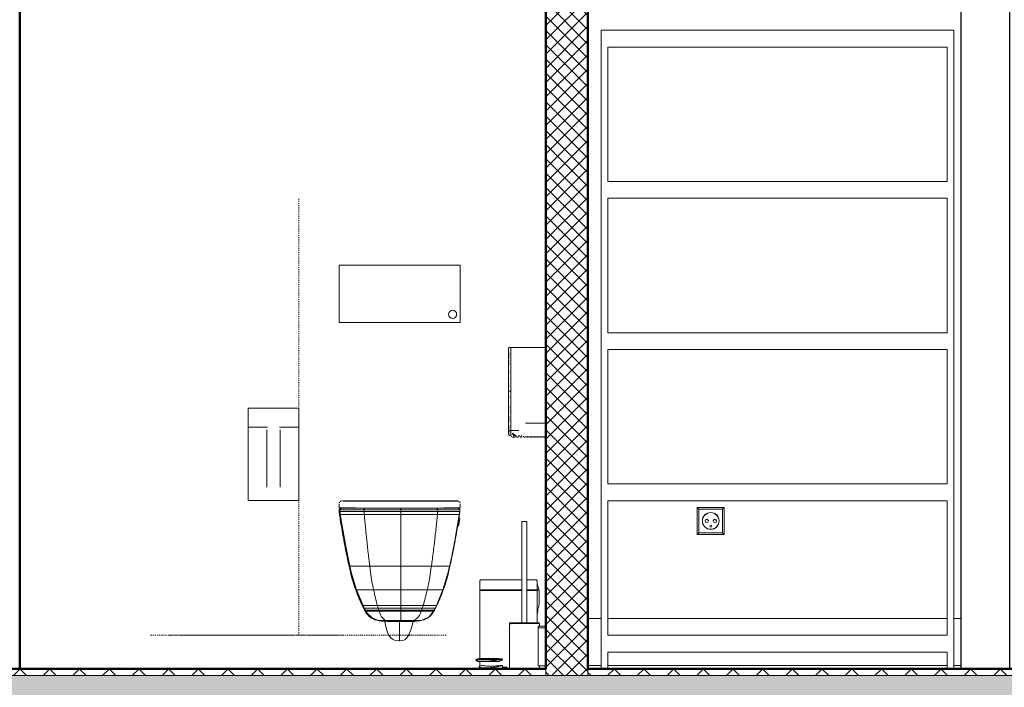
# Model space of a CAD drawing. Header units: millimetres. Extents: x -37728 to 44100, y 631619 to 691915.
# Tile 194 of 256: x -4691 to -1761, y 685073 to 687059. Entities that reach past the tile are written whole.
import ezdxf

# ---------------------------------------------------------------- set-up
doc = ezdxf.new("R2010")
doc.units = ezdxf.units.MM
doc.linetypes.add('Kreska', pattern=[0.635, 0.3175, -0.3175])
doc.layers.add('_XREF', color=7, linetype='Continuous')
for name, color, linetype, lineweight in [('A-DOOR', 252, 'Continuous', 5), ('A-DOOR-FRAM', 252, 'Continuous', 25), ('A-FLOR', 252, 'Continuous', 5), ('A-FLOR-MCUT', 252, 'Continuous', 5), ('A-FLOR-PATT', 252, 'Continuous', 5), ('A-WALL', 252, 'Continuous', 35), ('A-WALL-PATT', 252, 'Continuous', 35), ('E-ELEC-FIXT', 252, 'Continuous', 5), ('G-IMPT', 252, 'Continuous', 5), ('I-FURN', 252, 'Continuous', 5), ('P-SANR-FIXT', 252, 'Continuous', 5), ('P-SANR-FIXT-HDLN', 252, 'Kreska', 5)]:
    doc.layers.add(name, color=color, linetype=linetype, lineweight=lineweight)

# ---------------------------------------------------------------- blocks, each defined once
blk = doc.blocks.new('Gniazdko - pojedyncze - Pojedyncza-8825553-Przekrój')
at = {"layer": 'E-ELEC-FIXT', "color": 252}
for p, q in [((65750.53, 48), (65758.53, 48)), ((65750.53, 48), (65751.03, 47.5)), ((65750.53, 40), (65750.53, 48)), ((65758.03, 47.5), (65751.03, 47.5)), ((65751.03, 47.5), (65751.03, 40.5)), ((65758.03, 47.5), (65758.53, 48)), ((65758.03, 40.5), (65758.03, 47.5)), ((65758.53, 48), (65758.53, 40)), ((65750.53, 40), (65751.03, 40.5)), ((65758.53, 40), (65750.53, 40)), ((65751.03, 40.5), (65758.03, 40.5)), ((65758.53, 40), (65758.03, 40.5))]:
    blk.add_line(p, q, dxfattribs=at)
for centre, radius in [((65754.53, 44), 2.5), ((65754.53, 44), 2.48), ((65753.35, 44), 0.5), ((65753.35, 44), 0.473), ((65755.76, 44), 0.5), ((65755.76, 44), 0.473), ((65754.53, 42.47), 0.291)]:
    blk.add_circle(centre, radius, dxfattribs=at)
blk = doc.blocks.new('OHy Oznacznie niepełnosprawnych ___FK_04_0 - OHy Oznacznie niepełnosprawnych ___FK_04_0-8768052-Przekrój')
at = {"layer": 'P-SANR-FIXT-HDLN', "color": 252}
for p, q in [((65904.69, 20), (65904.69, 150)), ((65860.64, 20), (65916.34, 20)), ((65865.9, 20), (65910.53, 20)), ((65869.7, 20), (65875.18, 20)), ((65902.05, 20), (65869.7, 20)), ((65875.18, 20), (65879.98, 20)), ((65876.54, 20), (65907.32, 20)), ((65879.98, 20), (65876.54, 20)), ((65882.76, 20), (65876.62, 20)), ((65944.16, 20), (65902.05, 20)), ((65907.32, 20), (65912.58, 20)), ((65916.34, 20), (65910.53, 20)), ((65912.58, 20), (65917.84, 20)), ((65917.84, 20), (65933.63, 20)), ((65933.6, 20), (65948.72, 20))]:
    blk.add_line(p, q, dxfattribs=at)
blk = doc.blocks.new('OHy Zestaw Ustęp przystosowany ___FK_04_0 - Ustęp-8768058-Przekrój')
at = {"layer": 'P-SANR-FIXT', "color": 252}
for p, q in [((65952.69, 130.06), (65916.69, 130.06)), ((65916.69, 130.06), (65916.69, 129.06)), ((65952.69, 130.06), (65916.69, 130.06)), ((65916.69, 114.06), (65916.69, 129.06)), ((65952.69, 129.06), (65952.69, 130.06)), ((65952.69, 129.06), (65952.69, 114.06)), ((65916.69, 114.06), (65916.69, 113.06)), ((65916.69, 113.06), (65952.69, 113.06)), ((65916.69, 113.06), (65952.69, 113.06)), ((65952.69, 113.06), (65952.69, 114.06)), ((65889.69, 81.91), (65889.69, 87.56)), ((65889.69, 87.56), (65904.69, 87.56)), ((65904.69, 87.56), (65904.69, 81.91)), ((65978.19, 83.06), (65975.19, 83.06)), ((65978.26, 84.06), (65978.19, 84.06)), ((65978.19, 84.06), (65978.19, 81.06)), ((65889.69, 60.06), (65889.69, 81.91)), ((65895.39, 81.91), (65889.69, 81.91)), ((65904.69, 81.91), (65898.98, 81.91)), ((65904.69, 81.91), (65904.69, 60.06)), ((65978.19, 81.06), (65978.19, 78.06)), ((65972.19, 79.06), (65972.13, 79.08)), ((65972.58, 79.06), (65972.19, 79.06)), ((65973.63, 79.06), (65972.98, 79.06)), ((65975.19, 79.06), (65978.19, 79.06)), ((65978.19, 78.06), (65978.26, 78.06)), ((65895.19, 71.68), (65895.19, 66.11)), ((65899.19, 66.11), (65899.19, 71.68)), ((65904.69, 60.06), (65889.69, 60.06)), ((65916.7, 59.02), (65916.7, 57.85)), ((65917.68, 60), (65917.74, 60)), ((65917.86, 60), (65917.86, 59.9)), ((65951.98, 60), (65917.86, 60)), ((65917.86, 59.9), (65951.98, 59.9)), ((65951.98, 59.9), (65951.98, 60)), ((65952.78, 57.85), (65952.78, 59.02)), ((65916.69, 57.3), (65916.93, 57.3)), ((65916.69, 57.3), (65916.69, 56.76)), ((65916.69, 56.76), (65916.93, 56.76)), ((65916.69, 56.76), (65916.83, 55.92)), ((65921.57, 57.85), (65916.7, 57.85)), ((65916.83, 55.92), (65917.06, 55.92)), ((65916.93, 57.3), (65916.93, 56.76)), ((65924.14, 57.3), (65916.93, 57.3)), ((65916.93, 57.3), (65916.93, 56.76)), ((65916.93, 56.76), (65917.06, 55.92)), ((65924.14, 56.76), (65916.93, 56.76)), ((65924.21, 55.92), (65917.06, 55.92)), ((65917.51, 57.81), (65917.27, 57.81)), ((65921.34, 57.94), (65917.51, 57.81)), ((65917.51, 57.81), (65924.47, 57.81)), ((65935.12, 57.3), (65924.14, 57.3)), ((65924.14, 57.3), (65924.14, 56.76)), ((65935.12, 56.76), (65924.14, 56.76)), ((65935.12, 55.92), (65924.21, 55.92)), ((65924.47, 57.81), (65935.12, 57.81)), ((65935.12, 57.81), (65945.69, 57.81)), ((65946.06, 57.3), (65935.12, 57.3)), ((65935.12, 57.3), (65935.12, 56.76)), ((65946.06, 56.76), (65935.12, 56.76)), ((65945.97, 55.92), (65935.12, 55.92)), ((65945.69, 57.81), (65951.66, 57.81)), ((65952.47, 55.92), (65945.97, 55.92)), ((65952.6, 57.3), (65946.06, 57.3)), ((65946.06, 57.3), (65946.06, 56.76)), ((65952.6, 56.76), (65946.06, 56.76)), ((65952.78, 57.85), (65947.97, 57.85)), ((65952.02, 57.81), (65948.24, 57.94)), ((65951.67, 57.81), (65952.02, 57.81)), ((65952.02, 57.81), (65952.1, 57.81)), ((65952.1, 57.81), (65952.02, 57.81)), ((65952.47, 55.92), (65952.6, 56.76)), ((65952.47, 55.92), (65952.55, 55.92)), ((65952.68, 56.76), (65952.55, 55.92)), ((65952.6, 56.76), (65952.6, 57.3)), ((65952.6, 57.3), (65952.68, 57.3)), ((65952.6, 57.3), (65952.6, 56.76)), ((65952.6, 56.76), (65952.68, 56.76)), ((65952.68, 57.3), (65952.68, 56.76)), ((65952.29, 52.63), (65952.46, 53.61)), ((65952.64, 54.6), (65952.35, 54.65)), ((65952.46, 53.61), (65952.64, 54.6)), ((65952.03, 52.67), (65952.29, 52.63)), ((65919.68, 40.56), (65919.92, 40.56)), ((65919.68, 40.56), (65920.09, 38.71)), ((65919.92, 40.56), (65920.33, 38.71)), ((65925.85, 40.56), (65919.92, 40.56)), ((65921.91, 33.47), (65920.33, 38.71)), ((65935.1, 40.56), (65925.85, 40.56)), ((65944.17, 40.56), (65935.1, 40.56)), ((65949.62, 40.56), (65944.17, 40.56)), ((65949.2, 38.71), (65947.62, 33.47)), ((65949.2, 38.71), (65949.62, 40.56)), ((65949.69, 40.56), (65949.28, 38.71)), ((65949.61, 40.56), (65949.69, 40.56)), ((65921.67, 33.47), (65921.91, 33.47)), ((65923.84, 28.82), (65921.91, 33.47)), ((65926.99, 33.47), (65921.91, 33.47)), ((65935.09, 33.47), (65926.99, 33.47)), ((65942.92, 33.47), (65935.09, 33.47)), ((65947.62, 33.47), (65942.92, 33.47)), ((65947.62, 33.47), (65945.7, 28.82)), ((65947.62, 33.47), (65947.7, 33.47)), ((65923.6, 28.82), (65923.84, 28.82)), ((65923.6, 28.82), (65923.97, 28.07)), ((65923.84, 28.82), (65924.21, 28.07)), ((65928.1, 28.82), (65923.84, 28.82)), ((65923.97, 28.07), (65924.21, 28.07)), ((65923.97, 28.07), (65924.28, 27.47)), ((65924.21, 28.07), (65924.51, 27.47)), ((65928.31, 28.07), (65924.21, 28.07)), ((65924.28, 27.47), (65924.52, 27.47)), ((65924.28, 27.47), (65924.49, 27.11)), ((65924.49, 27.11), (65924.73, 27.11)), ((65924.51, 27.47), (65924.72, 27.11)), ((65928.49, 27.47), (65924.51, 27.47)), ((65928.61, 27.11), (65924.72, 27.11)), ((65935.07, 28.82), (65928.1, 28.82)), ((65935.07, 28.07), (65928.31, 28.07)), ((65935.07, 27.47), (65928.49, 27.47)), ((65935.07, 27.11), (65928.61, 27.11)), ((65941.71, 28.82), (65935.07, 28.82)), ((65941.47, 28.07), (65935.07, 28.07)), ((65941.28, 27.47), (65935.07, 27.47)), ((65941.15, 27.11), (65935.07, 27.11)), ((65944.81, 27.11), (65941.15, 27.11)), ((65945.02, 27.47), (65941.28, 27.47)), ((65945.32, 28.07), (65941.47, 28.07)), ((65945.7, 28.82), (65941.71, 28.82)), ((65944.81, 27.11), (65945.02, 27.47)), ((65944.81, 27.11), (65944.89, 27.11)), ((65945.09, 27.47), (65944.89, 27.11)), ((65945.02, 27.47), (65945.32, 28.07)), ((65945.02, 27.47), (65945.09, 27.47)), ((65945.4, 28.07), (65945.09, 27.47)), ((65945.32, 28.07), (65945.7, 28.82)), ((65945.32, 28.07), (65945.4, 28.07)), ((65945.77, 28.82), (65945.4, 28.07)), ((65945.7, 28.82), (65945.77, 28.82)), ((65928.22, 24.39), (65928.46, 24.39)), ((65931.59, 24.06), (65928.46, 24.39)), ((65930.76, 24.39), (65928.46, 24.39)), ((65935.04, 24.39), (65930.76, 24.39)), ((65931.59, 24.06), (65931.43, 24.06)), ((65931.59, 24.06), (65931.43, 24.06)), ((65931.59, 24.06), (65932.58, 24.06)), ((65931.59, 24.06), (65932.58, 24.06)), ((65932.58, 24.06), (65933.76, 24.06)), ((65932.58, 24.06), (65933.76, 24.06)), ((65933.76, 24.06), (65935.02, 24.06)), ((65933.76, 24.06), (65935.02, 24.06)), ((65935.02, 24.06), (65935.98, 24.06)), ((65935.02, 24.06), (65935.98, 24.06)), ((65938.8, 24.39), (65935.04, 24.39)), ((65935.99, 24.06), (65936.82, 24.06)), ((65935.99, 24.06), (65936.82, 24.06)), ((65936.82, 24.06), (65937.95, 24.06)), ((65936.82, 24.06), (65937.7, 24.06)), ((65937.7, 24.06), (65937.95, 24.06)), ((65941.08, 24.39), (65937.95, 24.06)), ((65941.08, 24.39), (65938.8, 24.39)), ((65941.07, 24.39), (65941.15, 24.39))]:
    blk.add_line(p, q, dxfattribs=at)
at = {"layer": 'P-SANR-FIXT', "color": 252, "flags": 128}
for points in [[(65975.19, 83.06), (65973.68, 83.06), (65972.58, 83.06), (65972.19, 83.06)], [(65895.19, 81.06), (65895.19, 80.66), (65895.19, 79.49), (65895.19, 77.75), (65895.19, 75.67), (65895.19, 73.59), (65895.19, 71.79), (65895.19, 71.68)], [(65899.19, 71.68), (65899.19, 73.43), (65899.19, 75.51), (65899.19, 77.59), (65899.19, 79.37), (65899.19, 80.59), (65899.19, 81.06), (65899.19, 81.06)], [(65972.19, 79.06), (65972.59, 79.06), (65973.69, 79.06), (65975.19, 79.06)], [(65895.19, 66.11), (65895.19, 64.74), (65895.19, 64.1), (65895.19, 64.06)], [(65899.19, 64.06), (65899.19, 64.47), (65899.19, 65.65), (65899.19, 66.11)], [(65918.19, 60), (65917.71, 60), (65917.68, 60)], [(65916.93, 57.3), (65917.01, 57.47), (65917.12, 57.6), (65917.42, 57.78), (65917.51, 57.81)], [(65916.93, 56.76), (65917, 56.34), (65917.06, 55.92)], [(65919.92, 40.56), (65918.59, 46.99), (65917.06, 55.92)], [(65924.14, 56.76), (65924.17, 56.34), (65924.21, 55.92)], [(65935.12, 56.76), (65935.12, 56.34), (65935.12, 55.92)], [(65946.06, 56.76), (65946.01, 56.34), (65945.97, 55.92)], [(65949.62, 40.56), (65950.94, 46.99), (65952.47, 55.92)], [(65952.6, 57.3), (65952.52, 57.47), (65952.41, 57.6), (65952.12, 57.78), (65952.02, 57.81)], [(65952.6, 56.76), (65952.53, 56.34), (65952.47, 55.92)], [(65919.92, 40.56), (65920.13, 39.63), (65920.33, 38.71)], [(65925.85, 40.56), (65925.97, 39.63), (65926.09, 38.71)], [(65935.1, 40.56), (65935.1, 39.63), (65935.1, 38.71)], [(65944.17, 40.56), (65944.04, 39.63), (65943.91, 38.71)], [(65949.61, 40.56), (65949.41, 39.63), (65949.2, 38.71)], [(65923.84, 28.82), (65924.03, 28.44), (65924.21, 28.07)], [(65924.21, 28.07), (65924.36, 27.77), (65924.52, 27.47)], [(65924.52, 27.47), (65924.62, 27.29), (65924.73, 27.11)], [(65928.46, 24.39), (65926.53, 25.15), (65925.04, 26.58), (65924.72, 27.11)], [(65928.1, 28.82), (65928.2, 28.44), (65928.31, 28.07)], [(65928.31, 28.07), (65928.4, 27.77), (65928.49, 27.47)], [(65928.49, 27.47), (65928.55, 27.29), (65928.61, 27.11)], [(65935.07, 28.82), (65935.07, 28.44), (65935.07, 28.07)], [(65935.07, 28.07), (65935.07, 27.77), (65935.07, 27.47)], [(65935.07, 27.47), (65935.07, 27.29), (65935.07, 27.11)], [(65944.81, 27.11), (65943.5, 25.5), (65941.67, 24.53), (65941.08, 24.39)], [(65941.28, 27.47), (65941.21, 27.29), (65941.15, 27.11)], [(65941.47, 28.07), (65941.37, 27.77), (65941.28, 27.47)], [(65941.71, 28.82), (65941.59, 28.44), (65941.47, 28.07)], [(65945.02, 27.47), (65944.91, 27.29), (65944.81, 27.11)], [(65945.32, 28.07), (65945.17, 27.77), (65945.02, 27.47)], [(65945.7, 28.82), (65945.51, 28.44), (65945.32, 28.07)], [(65930.37, 24.13), (65930.46, 23.48), (65930.93, 21.39), (65931.45, 20.14), (65932, 19.36), (65932.6, 18.83), (65933.23, 18.5), (65934.63, 18.29), (65934.71, 18.29)], [(65938.71, 24.1), (65938.17, 21.89), (65937.61, 20.34), (65937.01, 19.33)], [(65938.61, 23.61), (65938.75, 24.04), (65938.76, 24.11)], [(65937.01, 19.33), (65936.41, 18.74), (65935.82, 18.42), (65934.71, 18.29)]]:
    blk.add_lwpolyline(points, dxfattribs=at)
at = {"layer": 'P-SANR-FIXT', "color": 252}
for centre, radius, start, end in [((65950.49, 115.47), 1.2, 90, 270), ((65950.49, 115.47), 1.2, 270, 90), ((65937.91, 40.22), 16.16, 273.3439, 275.5641)]:
    blk.add_arc(centre, radius, start, end, dxfattribs=at)
for points in [[(65916.8, 59.45), (65916.78, 59.41), (65916.75, 59.34), (65916.73, 59.27), (65916.72, 59.24)], [(65916.91, 59.63), (65916.89, 59.61), (65916.88, 59.58), (65916.86, 59.56)], [(65917.14, 59.84), (65917.11, 59.82), (65917.09, 59.8), (65917.07, 59.79)], [(65917.46, 59.98), (65917.39, 59.96), (65917.32, 59.94), (65917.25, 59.9)], [(65952.01, 59.98), (65952.05, 59.97), (65952.12, 59.95), (65952.19, 59.92), (65952.22, 59.9)], [(65952.34, 59.84), (65952.36, 59.82), (65952.38, 59.8), (65952.41, 59.79)], [(65952.56, 59.63), (65952.58, 59.61), (65952.6, 59.58), (65952.61, 59.56)], [(65952.68, 59.45), (65952.71, 59.38), (65952.73, 59.31), (65952.75, 59.24)], [(65916.69, 57.3), (65916.8, 57.61), (65917.04, 57.74), (65917.27, 57.81)], [(65917.51, 57.81), (65917.45, 57.79), (65917.32, 57.74), (65917.15, 57.64), (65917.01, 57.49), (65916.96, 57.37), (65916.93, 57.3)], [(65924.47, 57.81), (65924.43, 57.79), (65924.36, 57.74), (65924.26, 57.64), (65924.18, 57.49), (65924.15, 57.37), (65924.14, 57.3)], [(65925.46, 57.87), (65925.13, 57.85), (65924.8, 57.83), (65924.47, 57.81)], [(65935.12, 57.81), (65935.12, 57.79), (65935.12, 57.74), (65935.12, 57.64), (65935.12, 57.49), (65935.12, 57.37), (65935.12, 57.3)], [(65945.69, 57.81), (65945.73, 57.79), (65945.81, 57.74), (65945.92, 57.64), (65946, 57.49), (65946.04, 57.37), (65946.06, 57.3)], [(65952.02, 57.81), (65952.08, 57.79), (65952.21, 57.74), (65952.38, 57.64), (65952.52, 57.49), (65952.58, 57.37), (65952.6, 57.3)], [(65952.1, 57.81), (65952.33, 57.74), (65952.57, 57.61), (65952.68, 57.3)], [(65952.55, 55.92), (65952.45, 55.27), (65952.34, 54.51), (65952.21, 53.69)], [(65920.09, 38.71), (65920.29, 37.81), (65920.76, 36.05), (65921.35, 34.32), (65921.67, 33.47)], [(65920.33, 38.71), (65920.53, 37.81), (65921, 36.05), (65921.59, 34.32), (65921.91, 33.47)], [(65926.09, 38.71), (65926.2, 37.81), (65926.47, 36.05), (65926.8, 34.32), (65926.99, 33.47)], [(65935.1, 38.71), (65935.1, 37.81), (65935.09, 36.05), (65935.09, 34.32), (65935.09, 33.47)], [(65943.91, 38.71), (65943.79, 37.81), (65943.64, 36.93), (65943.48, 36.06)], [(65949.2, 38.71), (65949, 37.81), (65948.54, 36.05), (65947.95, 34.32), (65947.62, 33.47)], [(65949.28, 38.71), (65949.08, 37.81), (65948.61, 36.05), (65948.02, 34.32), (65947.7, 33.47)], [(65943.48, 36.06), (65943.31, 35.18), (65943.12, 34.32), (65942.92, 33.47)], [(65921.67, 33.47), (65921.95, 32.68), (65922.55, 31.11), (65923.23, 29.57), (65923.6, 28.82)], [(65921.91, 33.47), (65922.19, 32.67), (65922.79, 31.11), (65923.48, 29.57), (65923.84, 28.82)], [(65926.99, 33.47), (65927.15, 32.67), (65927.5, 31.1), (65927.89, 29.57), (65928.1, 28.82)], [(65935.09, 33.47), (65935.08, 32.68), (65935.08, 31.11), (65935.08, 29.57), (65935.07, 28.82)], [(65942.92, 33.47), (65942.74, 32.68), (65942.55, 31.89), (65942.35, 31.12)], [(65947.62, 33.47), (65947.34, 32.67), (65946.74, 31.11), (65946.06, 29.57), (65945.7, 28.82)], [(65947.7, 33.47), (65947.42, 32.68), (65946.82, 31.11), (65946.14, 29.57), (65945.77, 28.82)], [(65942.35, 31.12), (65942.15, 30.34), (65941.94, 29.57), (65941.71, 28.82)], [(65924.73, 27.11), (65924.91, 26.75), (65925.37, 26.09), (65926.25, 25.28), (65927.3, 24.69), (65928.07, 24.46), (65928.46, 24.39)], [(65928.61, 27.11), (65928.71, 26.75), (65928.98, 26.09), (65929.49, 25.27), (65930.1, 24.68), (65930.53, 24.46), (65930.76, 24.39)], [(65935.07, 27.11), (65935.06, 26.75), (65935.06, 26.09), (65935.06, 25.28), (65935.05, 24.69), (65935.04, 24.46), (65935.04, 24.39)], [(65941.15, 27.11), (65941.03, 26.75), (65940.89, 26.42), (65940.72, 26.12)], [(65944.81, 27.11), (65944.62, 26.75), (65944.17, 26.09), (65943.28, 25.28), (65942.23, 24.69), (65941.47, 24.46), (65941.07, 24.39)], [(65928.46, 24.39), (65929, 24.28), (65929.53, 24.2), (65930.05, 24.15)], [(65930.76, 24.39), (65931.07, 24.28), (65931.67, 24.12), (65932.27, 24.07), (65932.58, 24.06)], [(65931.09, 24.08), (65931.26, 24.07), (65931.43, 24.07), (65931.59, 24.06)], [(65935.04, 24.39), (65935.04, 24.29), (65935.03, 24.13), (65935.02, 24.07), (65935.02, 24.06)], [(65937.82, 24.15), (65937.49, 24.1), (65937.16, 24.07), (65936.82, 24.06)], [(65938.8, 24.39), (65938.47, 24.29), (65938.14, 24.21), (65937.82, 24.15)], [(65938.34, 24.07), (65938.21, 24.07), (65938.08, 24.07), (65937.94, 24.06)], [(65939.52, 24.73), (65939.28, 24.58), (65939.04, 24.46), (65938.8, 24.39)], [(65940.72, 26.12), (65940.56, 25.82), (65940.19, 25.28), (65939.75, 24.89), (65939.52, 24.73)], [(65941.07, 24.39), (65940.8, 24.34), (65940.53, 24.29), (65940.27, 24.25)], [(65934.71, 18.3), (65934.71, 18.29), (65934.71, 18.29), (65934.71, 18.29)]]:
    blk.add_open_spline(points, degree=3, dxfattribs=at)
for points, knots in [([(65917.27, 57.81), (65917.24, 57.8), (65917.17, 57.78), (65917.08, 57.73), (65916.98, 57.68), (65916.86, 57.59), (65916.76, 57.47), (65916.71, 57.35), (65916.69, 57.3)], [0, 0, 0, 0, 0.142857, 0.285714, 0.428571, 0.571429, 0.857143, 1, 1, 1, 1]), ([(65916.83, 55.92), (65916.92, 55.27), (65917.15, 53.76), (65917.75, 50.2), (65918.67, 45.24), (65919.38, 41.84), (65919.68, 40.56)], [0, 0, 0, 0, 0.166667, 0.333333, 0.666667, 1, 1, 1, 1]), ([(65917.06, 55.92), (65917.11, 55.56), (65917.23, 54.79), (65917.43, 53.52), (65917.61, 52.41), (65917.77, 51.51), (65917.89, 50.83), (65918.01, 50.16), (65918.16, 49.29), (65918.36, 48.24), (65918.55, 47.19), (65918.72, 46.33), (65918.85, 45.65), (65918.98, 44.97), (65919.17, 44.07), (65919.39, 42.95), (65919.66, 41.69), (65919.84, 40.92), (65919.92, 40.56)], [0, 0, 0, 0, 0.083333, 0.166667, 0.25, 0.291667, 0.333333, 0.375, 0.416667, 0.5, 0.583333, 0.625, 0.666667, 0.708333, 0.75, 0.833333, 0.916667, 1, 1, 1, 1]), ([(65924.21, 55.92), (65924.24, 55.56), (65924.31, 54.79), (65924.42, 53.52), (65924.53, 52.41), (65924.62, 51.51), (65924.68, 50.83), (65924.75, 50.16), (65924.84, 49.29), (65924.95, 48.24), (65925.06, 47.19), (65925.16, 46.32), (65925.23, 45.65), (65925.31, 44.97), (65925.42, 44.07), (65925.55, 42.95), (65925.7, 41.69), (65925.8, 40.92), (65925.85, 40.56)], [-1, -1, -1, -1, -0.916667, -0.833333, -0.75, -0.708333, -0.666667, -0.625, -0.583333, -0.5, -0.416667, -0.375, -0.333333, -0.291667, -0.25, -0.166667, -0.083333, 0, 0, 0, 0]), ([(65935.12, 55.92), (65935.12, 55.56), (65935.12, 54.79), (65935.12, 53.52), (65935.12, 52.41), (65935.12, 51.51), (65935.12, 50.83), (65935.11, 50.16), (65935.11, 49.29), (65935.11, 48.24), (65935.11, 47.19), (65935.11, 46.33), (65935.11, 45.65), (65935.11, 44.97), (65935.11, 44.07), (65935.1, 42.95), (65935.1, 41.69), (65935.1, 40.92), (65935.1, 40.56)], [-1, -1, -1, -1, -0.916667, -0.833333, -0.75, -0.708333, -0.666667, -0.625, -0.583333, -0.5, -0.416667, -0.375, -0.333333, -0.291667, -0.25, -0.166667, -0.083333, 0, 0, 0, 0]), ([(65945.97, 55.92), (65945.94, 55.56), (65945.87, 54.79), (65945.74, 53.52), (65945.63, 52.41), (65945.53, 51.51), (65945.45, 50.83), (65945.38, 50.16), (65945.28, 49.29), (65945.16, 48.24), (65945.04, 47.19), (65944.93, 46.33), (65944.85, 45.65), (65944.76, 44.97), (65944.65, 44.07), (65944.51, 42.95), (65944.34, 41.69), (65944.23, 40.92), (65944.17, 40.56)], [-1, -1, -1, -1, -0.916667, -0.833333, -0.75, -0.708333, -0.666667, -0.625, -0.583333, -0.5, -0.416667, -0.375, -0.333333, -0.291667, -0.25, -0.166667, -0.083333, 0, 0, 0, 0]), ([(65952.47, 55.92), (65952.42, 55.56), (65952.3, 54.79), (65952.1, 53.52), (65951.92, 52.41), (65951.76, 51.51), (65951.64, 50.83), (65951.53, 50.16), (65951.37, 49.29), (65951.18, 48.24), (65950.98, 47.19), (65950.81, 46.33), (65950.68, 45.65), (65950.55, 44.97), (65950.37, 44.07), (65950.14, 42.95), (65949.87, 41.69), (65949.7, 40.92), (65949.61, 40.56)], [-1, -1, -1, -1, -0.916667, -0.833333, -0.75, -0.708333, -0.666667, -0.625, -0.583333, -0.5, -0.416667, -0.375, -0.333333, -0.291667, -0.25, -0.166667, -0.083333, 0, 0, 0, 0]), ([(65952.1, 57.81), (65952.13, 57.8), (65952.2, 57.78), (65952.3, 57.73), (65952.39, 57.68), (65952.51, 57.59), (65952.61, 57.47), (65952.66, 57.35), (65952.68, 57.3)], [0, 0, 0, 0, 0.142857, 0.285714, 0.428571, 0.571429, 0.857143, 1, 1, 1, 1]), ([(65952.2, 53.66), (65952.07, 52.85), (65951.62, 50.19), (65950.7, 45.24), (65949.99, 41.84), (65949.69, 40.56)], [0.1684551, 0.1684551, 0.1684551, 0.1684551, 0.3333333, 0.6666667, 1, 1, 1, 1]), ([(65924.49, 27.11), (65924.86, 26.4), (65925.66, 25.48), (65927.06, 24.69), (65927.83, 24.46), (65928.22, 24.39)], [0, 0, 0, 0, 0.5, 0.75, 1, 1, 1, 1]), ([(65944.89, 27.11), (65944.51, 26.4), (65943.71, 25.48), (65942.31, 24.69), (65941.54, 24.46), (65941.15, 24.39)], [0, 0, 0, 0, 0.5, 0.75, 1, 1, 1, 1]), ([(65928.22, 24.39), (65928.73, 24.29), (65929.45, 24.18), (65930.18, 24.11), (65930.38, 24.1)], [0, 0, 0, 0, 0.5, 0.6928095, 0.6928095, 0.6928095, 0.6928095]), ([(65934.73, 22.23), (65934.73, 22.69), (65934.73, 23.26), (65934.73, 23.88), (65934.73, 23.96)], [0.81818182, 0.81818182, 0.81818182, 0.81818182, 0.86363636, 0.8702532, 0.8702532, 0.8702532, 0.8702532]), ([(65939.7, 24.17), (65939.62, 24.16), (65939.37, 24.14), (65939.12, 24.11), (65938.95, 24.1)], [0.4284648, 0.4284648, 0.4284648, 0.4284648, 0.5, 0.6683535, 0.6683535, 0.6683535, 0.6683535]), ([(65934.71, 18.29), (65934.72, 18.29), (65934.72, 18.53), (65934.72, 19.76), (65934.73, 21.31), (65934.73, 22.23)], [0.5598422, 0.5598422, 0.5598422, 0.5598422, 0.6363636, 0.7272727, 0.8181724, 0.8181724, 0.8181724, 0.8181724])]:
    blk.add_open_spline(points, degree=3, knots=knots, dxfattribs=at)
blk = doc.blocks.new('Sanitary_Bathroom-Accessories_Roca_8174060xx-Public-Wall-mounted-industrial - 02 - Matt-8263076-Przekrój')
at = {"layer": 'G-IMPT', "color": 252}
for q in [(65967.23, 105.62), (65978.26, 105.62)]:
    blk.add_line((65967.78, 105.62), q, dxfattribs=at)
at = {"layer": 'G-IMPT', "color": 252, "flags": 128}
for points in [[(65967.13, 92.62), (65967.13, 95.85), (65967.13, 98.88), (65967.13, 101.5), (65967.13, 103.56), (65967.13, 104.93), (65967.13, 105.5), (65967.13, 105.52)], [(65967.13, 105.52), (65967.13, 105.11), (65967.13, 103.9), (65967.13, 101.98), (65967.13, 99.45), (65967.13, 96.5), (65967.13, 93.29), (65967.13, 92.62)], [(65967.13, 92.62), (65967.13, 89.39), (65967.13, 86.37), (65967.13, 83.74), (65967.13, 81.68), (65967.13, 80.32), (65967.13, 79.74), (65967.13, 79.72)], [(65967.13, 89.82), (65967.13, 91.95), (65967.13, 92.62)], [(65967.13, 79.72), (65967.13, 80.13), (65967.13, 81.34), (65967.13, 82.92)]]:
    blk.add_lwpolyline(points, dxfattribs=at)
at = {"layer": 'I-FURN', "color": 252}
for p, q in [((65967.21, 103.35), (65967.21, 104.05)), ((65967.21, 103.35), (65967.21, 103.5)), ((65967.21, 102.47), (65967.21, 103.11)), ((65967.21, 102.47), (65967.21, 103.11)), ((65967.78, 105.37), (65967.78, 99.75)), ((65967.21, 101.58), (65967.21, 101.76)), ((65967.21, 101.58), (65967.21, 101.76)), ((65967.21, 101.11), (65967.21, 101.23)), ((65967.21, 101.11), (65967.21, 101.23)), ((65967.21, 100.67), (65967.21, 100.94)), ((65967.21, 100.67), (65967.21, 100.94)), ((65967.21, 100.41), (65967.21, 100.5)), ((65967.21, 100.41), (65967.21, 100.5)), ((65967.21, 98.8), (65967.21, 98.89)), ((65967.21, 98.8), (65967.21, 98.88)), ((65967.21, 97.98), (65967.21, 98.12)), ((65967.21, 97.98), (65967.21, 98.12)), ((65967.78, 99.43), (65967.78, 92.62)), ((65967.21, 96.25), (65967.21, 96.38)), ((65967.21, 96.25), (65967.21, 96.38)), ((65967.21, 94.28), (65967.21, 94.41)), ((65967.21, 94.28), (65967.21, 94.41)), ((65967.21, 93.98), (65967.21, 94.13)), ((65967.21, 93.98), (65967.21, 94.13)), ((65967.21, 91.09), (65967.21, 91.23)), ((65967.21, 91.09), (65967.21, 91.23)), ((65967.21, 90.66), (65967.21, 90.94)), ((65967.21, 90.66), (65967.21, 90.94)), ((65967.78, 92.62), (65967.78, 90.94)), ((65967.78, 90.92), (65967.78, 89.95)), ((65967.13, 89.63), (65967.13, 82.92)), ((65967.13, 82.92), (65967.13, 89.63)), ((65967.21, 87.95), (65967.21, 88.09)), ((65967.21, 88.09), (65967.21, 87.95)), ((65967.21, 87.89), (65967.21, 88.04)), ((65967.78, 89.1), (65967.78, 88.17)), ((65967.21, 87.71), (65967.21, 87.85)), ((65967.21, 87.85), (65967.21, 87.71)), ((65967.21, 87.65), (65967.21, 87.79)), ((65967.21, 87.18), (65967.21, 87.33)), ((65967.21, 87.33), (65967.21, 87.18)), ((65967.21, 87.12), (65967.21, 87.26)), ((65967.21, 86.29), (65967.21, 86.57)), ((65967.21, 86.57), (65967.21, 86.29)), ((65967.21, 86.26), (65967.21, 86.52)), ((65967.21, 84.84), (65967.21, 85.12)), ((65967.21, 85.12), (65967.21, 84.84)), ((65967.21, 84.75), (65967.21, 85.04)), ((65967.78, 87.45), (65967.78, 85.81)), ((65967.78, 85.79), (65967.78, 84.29)), ((65967.13, 82.92), (65967.13, 82.62)), ((65967.21, 84.4), (65967.21, 84.67)), ((65967.21, 84.67), (65967.21, 84.4)), ((65967.21, 84.3), (65967.21, 84.57)), ((65967.21, 83.5), (65967.21, 84.04)), ((65967.21, 84.04), (65967.21, 83.5)), ((65967.21, 83.47), (65967.21, 83.96)), ((65967.21, 81.89), (65967.21, 82.46)), ((65967.21, 81.89), (65967.21, 82.42)), ((65967.78, 84.28), (65967.78, 83.25)), ((65967.78, 82.9), (65967.78, 82.33)), ((65967.21, 81.18), (65967.21, 81.77)), ((65967.21, 81.2), (65967.21, 81.73)), ((65967.85, 80.81), (65967.21, 80.81)), ((65967.21, 80.81), (65967.21, 79.8)), ((65967.88, 79.3), (65967.71, 79.3)), ((65967.78, 80.89), (65970.21, 80.89)), ((65967.78, 80.76), (65967.78, 80.89)), ((65967.78, 80.82), (65967.78, 80.89)), ((65967.78, 80.82), (65967.78, 80.89)), ((65967.78, 80.89), (65967.78, 80.82)), ((65970.21, 80.89), (65967.85, 80.89)), ((65967.85, 80.89), (65967.85, 79.39)), ((65969.06, 79.14), (65969.06, 78.89)), ((65969.06, 78.89), (65968.35, 78.89)), ((65977.56, 78.89), (65977.56, 79.06)), ((65978.19, 78.89), (65977.56, 78.89))]:
    blk.add_line(p, q, dxfattribs=at)
at = {"layer": 'I-FURN', "color": 252, "flags": 128}
for points in [[(65967.78, 92.62), (65967.64, 92.62), (65967.5, 92.62), (65967.36, 92.62), (65967.23, 92.62)], [(65967.23, 92.62), (65967.36, 92.62), (65967.5, 92.62), (65967.64, 92.62), (65967.78, 92.62)]]:
    blk.add_lwpolyline(points, dxfattribs=at)
at = {"layer": 'I-FURN', "color": 252}
for centre, radius, start, end in [((65967.71, 79.8), 0.5, 180, 270), ((65968.35, 79.39), 0.5, 180, 270), ((65968.6, 79.69), 0.39, 90, 180), ((65968.6, 79.69), 0.12, 0, 180), ((65968.6, 79.69), 0.12, 180, 0), ((65968.6, 79.69), 0.39, 258.5266, 0), ((65969.31, 79.14), 0.25, 0, 180), ((65969.81, 79.14), 0.25, 180, 0), ((65970.31, 79.14), 0.25, 0, 180), ((65970.81, 79.14), 0.25, 180, 0), ((65971.31, 79.14), 0.25, 112.883, 180), ((65971.31, 79.14), 0.25, 0, 19.5234), ((65971.81, 79.14), 0.25, 180, 344.3305), ((65972.81, 79.14), 0.25, 196.8852, 346.7271), ((65973.81, 79.14), 0.25, 205.2906, 334.3146), ((65974.81, 79.14), 0.25, 205.7497, 337.4336), ((65975.81, 79.14), 0.25, 206.43, 333.57), ((65976.81, 79.14), 0.25, 206.43, 333.57)]:
    blk.add_arc(centre, radius, start, end, dxfattribs=at)
for points, knots in [([(65967.78, 105.62), (65967.78, 105.62), (65967.78, 105.61), (65967.78, 105.56), (65967.78, 105.47), (65967.78, 105.39)], [0.5, 0.5, 0.5, 0.5, 0.515625, 0.53125, 0.5625, 0.5625, 0.5625, 0.5625]), ([(65967.78, 89.99), (65967.78, 89.74), (65967.78, 89.46), (65967.78, 89.18), (65967.78, 89.15)], [0.19572889, 0.19572889, 0.19572889, 0.19572889, 0.25, 0.25682156, 0.25682156, 0.25682156, 0.25682156]), ([(65967.78, 88.24), (65967.78, 88), (65967.78, 87.75), (65967.78, 87.49), (65967.78, 87.47)], [0.32371527, 0.32371527, 0.32371527, 0.32371527, 0.375, 0.38027969, 0.38027969, 0.38027969, 0.38027969])]:
    blk.add_open_spline(points, degree=3, knots=knots, dxfattribs=at)
for points in [[(65967.78, 99.74), (65967.78, 99.63), (65967.78, 99.53), (65967.78, 99.42)], [(65967.78, 83.43), (65967.78, 83.28), (65967.78, 83.12), (65967.78, 82.97)], [(65967.78, 82.35), (65967.78, 82.17), (65967.78, 82), (65967.78, 81.84)], [(65967.78, 81.78), (65967.78, 81.61), (65967.78, 81.29), (65967.78, 81.01), (65967.78, 80.89)]]:
    blk.add_open_spline(points, degree=3, dxfattribs=at)
blk = doc.blocks.new('Sanitary_Accessories_HEWI_Toilet-brush-unit - Default Colour - _DC Matt black_-8264211-Przekrój')
at = {"layer": 'G-IMPT', "color": 252}
for p, q in [((65971.11, 53.81), (65971.11, 23.7)), ((65972.61, 23.7), (65972.61, 53.81)), ((65967.41, 23.5), (65967.41, 10)), ((65967.42, 23.7), (65967.42, 23.5)), ((65967.65, 23.5), (65967.66, 23.16)), ((65967.91, 23.5), (65967.9, 23.61)), ((65976.27, 23.5), (65976.27, 23.7)), ((65976.3, 22.72), (65976.3, 23.5)), ((65976.03, 22.57), (65976.03, 22.63)), ((65978.26, 22.72), (65976.14, 22.72)), ((65975.94, 18.62), (65975.96, 19.38)), ((65976.3, 10), (65976.3, 10.87))]:
    blk.add_line(p, q, dxfattribs=at)
at = {"layer": 'I-FURN', "color": 252}
for p, q in [((65972.59, 53.81), (65971.11, 53.81)), ((65967.41, 23.5), (65971.85, 23.5)), ((65971.85, 23.7), (65967.42, 23.7)), ((65967.99, 23.7), (65967.89, 23.7)), ((65967.99, 23.7), (65967.89, 23.7)), ((65976.27, 23.7), (65971.85, 23.7)), ((65971.86, 23.5), (65976.3, 23.5)), ((65975.72, 23.7), (65975.82, 23.7)), ((65975.82, 23.7), (65975.72, 23.7)), ((65978.26, 10.87), (65975.96, 10.87))]:
    blk.add_line(p, q, dxfattribs=at)
at = {"layer": 'I-FURN', "color": 252, "flags": 128}
for points in [[(65975.96, 10.87), (65975.96, 13.71), (65975.95, 16.54), (65975.94, 19.38), (65975.94, 22.22)], [(65978.26, 22.22), (65977.69, 22.22), (65977.11, 22.22), (65976.54, 22.22), (65975.96, 22.22)], [(65975.96, 22.22), (65975.96, 19.38), (65975.96, 16.54), (65975.96, 13.71), (65975.96, 10.87)], [(65975.96, 22.22), (65976.54, 22.22), (65977.11, 22.22), (65977.69, 22.22), (65978.26, 22.22)], [(65976.14, 22.72), (65976.67, 22.72), (65977.2, 22.72), (65977.73, 22.72), (65978.26, 22.72)], [(65978.26, 22.72), (65977.73, 22.72), (65977.2, 22.72), (65976.67, 22.72), (65976.14, 22.72)]]:
    blk.add_lwpolyline(points, dxfattribs=at)
at = {"layer": 'I-FURN', "color": 252}
for points, knots in [([(65975.94, 22.22), (65975.94, 22.25), (65975.94, 22.3), (65975.95, 22.37), (65975.95, 22.43), (65975.97, 22.48), (65975.98, 22.54), (65976.01, 22.61), (65976.06, 22.69), (65976.1, 22.71), (65976.12, 22.72)], [0, 0, 0, 0, 0.125, 0.1875, 0.25, 0.375, 0.4375, 0.5, 0.75, 1, 1, 1, 1]), ([(65976.08, 22.68), (65976.08, 22.67), (65976.07, 22.66), (65976.05, 22.63), (65976.04, 22.61), (65976.03, 22.59), (65976.02, 22.57), (65976.02, 22.55), (65976.01, 22.53), (65976, 22.5), (65975.99, 22.46), (65975.97, 22.4), (65975.97, 22.32), (65975.96, 22.25), (65975.96, 22.22)], [0.25, 0.25, 0.25, 0.25, 0.3125, 0.375, 0.4375, 0.46875, 0.5, 0.53125, 0.5625, 0.625, 0.6875, 0.75, 0.875, 1, 1, 1, 1])]:
    blk.add_open_spline(points, degree=3, knots=knots, dxfattribs=at)
blk = doc.blocks.new('Sanitary_Sanitary-Accessories_HEWI_HEWI-Waste-bin-950-05-30501 - Colour - Matt black-8265551-Przekrój')
at = {"layer": 'G-IMPT', "color": 252}
for p, q in [((65958.61, 36.22), (65958.61, 33.52)), ((65975.61, 33.52), (65975.61, 36.22)), ((65958.61, 33.52), (65958.61, 33.27)), ((65958.61, 33.27), (65958.61, 13.02)), ((65975.61, 33.27), (65975.61, 33.52)), ((65975.61, 23.7), (65975.61, 33.27)), ((65957.44, 12.82), (65957.44, 12.72)), ((65957.49, 12.72), (65957.49, 12.48)), ((65958.18, 12.15), (65964.31, 12.15)), ((65958.49, 12.82), (65958.49, 12.72)), ((65958.61, 12.16), (65958.61, 10.76)), ((65960.19, 13.02), (65958.66, 13.02)), ((65965.05, 13.02), (65964.21, 13.02)), ((65958.39, 10.55), (65958.39, 10.02))]:
    blk.add_line(p, q, dxfattribs=at)
at = {"layer": 'G-IMPT', "color": 252, "flags": 128}
for points in [[(65958.91, 36.52), (65958.8, 36.5), (65958.72, 36.45), (65958.67, 36.4), (65958.62, 36.3), (65958.61, 36.22)], [(65961.84, 36.52), (65959.83, 36.52), (65958.94, 36.52), (65959.29, 36.52), (65960.83, 36.52), (65961.84, 36.52)], [(65971.12, 36.52), (65970.89, 36.52), (65967.82, 36.52), (65964.64, 36.52), (65961.84, 36.52)], [(65972.59, 36.52), (65974.38, 36.52), (65975.28, 36.52), (65974.93, 36.52), (65973.39, 36.52), (65972.59, 36.52)], [(65975.61, 36.22), (65975.59, 36.32), (65975.54, 36.4), (65975.49, 36.45), (65975.4, 36.5), (65975.31, 36.52)], [(65976.1, 33.52), (65976.02, 34.2), (65975.78, 34.79), (65975.58, 35.05)], [(65958.66, 13.02), (65957.81, 13.02), (65957.69, 13.02), (65958.31, 13.02)], [(65964.21, 13.02), (65963, 13.02), (65961.53, 13.02), (65960.19, 13.02)]]:
    blk.add_lwpolyline(points, dxfattribs=at)
at = {"layer": 'I-FURN', "color": 252}
for p, q in [((65958.61, 33.52), (65961.64, 33.52)), ((65958.61, 33.52), (65961.64, 33.52)), ((65958.64, 33.27), (65958.61, 33.27)), ((65958.88, 33.27), (65958.61, 33.27)), ((65959.36, 33.27), (65958.84, 33.27)), ((65960.11, 33.27), (65959.38, 33.27)), ((65961.03, 33.27), (65960.06, 33.27)), ((65961.64, 33.27), (65961.05, 33.27)), ((65971.18, 33.52), (65961.64, 33.52)), ((65971.18, 33.52), (65961.64, 33.52)), ((65961.64, 33.27), (65962.19, 33.27)), ((65963.46, 33.27), (65962.22, 33.27)), ((65963.45, 33.27), (65964.85, 33.27)), ((65966.31, 33.27), (65964.81, 33.27)), ((65966.3, 33.27), (65967.79, 33.27)), ((65968.46, 33.27), (65967.77, 33.27)), ((65968.46, 33.27), (65969.25, 33.27)), ((65969.24, 33.27), (65970.65, 33.27)), ((65970.64, 33.27), (65971.13, 33.27)), ((65975.61, 33.52), (65972.6, 33.52)), ((65975.61, 33.52), (65972.6, 33.52)), ((65972.6, 33.27), (65973.08, 33.27)), ((65973.07, 33.27), (65974.04, 33.27)), ((65974.03, 33.27), (65974.79, 33.27)), ((65974.75, 33.27), (65975.26, 33.27)), ((65975.3, 33.27), (65975.61, 33.27)), ((65976.09, 33.42), (65975.37, 33.42)), ((65975.5, 33.52), (65976.03, 33.52)), ((65975.58, 33.27), (65975.61, 33.27)), ((65976.09, 33.52), (65976.03, 33.52)), ((65976.1, 33.52), (65976.09, 33.52)), ((65976.22, 33.22), (65976.22, 29.22)), ((65975.84, 27.91), (65975.84, 26.92)), ((65958.53, 12.72), (65957.44, 12.72)), ((65958.52, 12.72), (65957.49, 12.72)), ((65957.6, 12.72), (65957.55, 12.72)), ((65957.61, 12.72), (65957.57, 12.72)), ((65958.5, 12.72), (65958.34, 12.72)), ((65958.34, 12.72), (65958.5, 12.72)), ((65958.54, 13.02), (65958.5, 13.02)), ((65958.53, 12.72), (65960.06, 12.72)), ((65958.56, 12.67), (65960.1, 12.67)), ((65959.61, 13.12), (65959.07, 13.12)), ((65959.21, 13.07), (65960.74, 13.07)), ((65959.23, 13.12), (65960.77, 13.12)), ((65964.36, 12.72), (65960.06, 12.72)), ((65960.45, 12.72), (65960.1, 12.72)), ((65964.32, 12.72), (65960.1, 12.72)), ((65960.45, 12.72), (65960.1, 12.72)), ((65960.34, 13.12), (65960.91, 13.12)), ((65960.75, 13.09), (65960.74, 13.07)), ((65963.21, 13.12), (65964.09, 13.12)), ((65963.48, 13.12), (65964.09, 13.12)), ((65963.56, 13.07), (65964.17, 13.07)), ((65963.56, 13.02), (65964.17, 13.02)), ((65964.17, 12.82), (65964.17, 12.72)), ((65964.17, 12.82), (65964.17, 12.72)), ((65964.36, 12.72), (65965.26, 12.72)), ((65964.55, 12.33), (65964.71, 12.62)), ((65964.71, 12.62), (65965.35, 12.62)), ((65964.87, 13.02), (65965.05, 13.02)), ((65965.26, 12.82), (65965.26, 12.72)), ((65965.35, 12.72), (65965.26, 12.72)), ((65965.35, 12.62), (65965.35, 12.72)), ((65958.39, 10.02), (65959.46, 10.02)), ((65959.09, 10.97), (65959.19, 11)), ((65961, 10.32), (65959.46, 10.32)), ((65961, 10.02), (65959.46, 10.02)), ((65961, 10.02), (65965.22, 10.02)), ((65965.32, 11), (65965.22, 10.97)), ((65965.35, 10.02), (65965.22, 10.02)), ((65965.32, 10.52), (65965.32, 11)), ((65965.32, 10.52), (65965.35, 10.52)), ((65965.52, 10.52), (65965.35, 10.52)), ((65965.35, 10.52), (65965.35, 10.02)), ((65965.35, 10.02), (65966.75, 10.02)), ((65965.51, 10.52), (65965.62, 10.52)), ((65966.75, 10.52), (65965.61, 10.52))]:
    blk.add_line(p, q, dxfattribs=at)
at = {"layer": 'I-FURN', "color": 252, "flags": 128}
for points in [[(65975.54, 26.92), (65975.67, 26.92), (65975.84, 26.92)], [(65975.84, 26.92), (65975.67, 26.92), (65975.54, 26.92)], [(65959.23, 13.12), (65959.22, 13.09), (65959.21, 13.07)], [(65963.48, 13.12), (65963.52, 13.09), (65963.56, 13.07)]]:
    blk.add_lwpolyline(points, dxfattribs=at)
at = {"layer": 'I-FURN', "color": 252}
for centre, major_axis, ratio, start_param, end_param in [((65976.09, 33.22), (0, 0.2), 0.642788, 4.712389, 6.283185), ((65975.46, 26.92), (0, 0.5), 0.766044, 3.369569, 4.712389), ((65975.06, 29.22), (0, 1.8), 0.642788, 3.605545, 4.712389), ((65964.31, 12.65), (0, 0.5), 0.642788, 3.191431, 4.014257)]:
    blk.add_ellipse(centre, major_axis=major_axis, ratio=ratio, start_param=start_param, end_param=end_param, dxfattribs=at)
for points, knots in [([(65958.12, 12.16), (65958.02, 12.19), (65957.85, 12.24), (65957.58, 12.35), (65957.46, 12.46), (65957.54, 12.56), (65957.75, 12.62), (65958.09, 12.66), (65958.39, 12.67), (65958.56, 12.67)], [-1, -1, -1, -1, -0.892857, -0.785714, -0.571429, -0.428571, -0.285714, -0.142857, 0, 0, 0, 0]), ([(65958.66, 13.07), (65958.62, 13.07), (65958.53, 13.07), (65958.5, 13.07), (65958.49, 13.07), (65958.49, 13.07)], [-0.8179757, -0.8179757, -0.8179757, -0.8179757, -0.7142857, -0.5714286, -0.5554913, -0.5554913, -0.5554913, -0.5554913]), ([(65958.49, 13.07), (65958.49, 13.07), (65958.52, 13.07), (65958.65, 13.07), (65958.89, 13.07), (65959.09, 13.07), (65959.21, 13.07)], [-0.5554728, -0.5554728, -0.5554728, -0.5554728, -0.4285714, -0.2857143, -0.1428571, 0, 0, 0, 0]), ([(65958.75, 13.12), (65958.72, 13.12), (65958.65, 13.12), (65958.57, 13.12), (65958.56, 13.12), (65958.63, 13.12), (65958.77, 13.12), (65958.98, 13.12), (65959.15, 13.12), (65959.23, 13.12)], [-25.805383, -25.805383, -25.805383, -25.805383, -23.876707, -19.835356, -15.707938, -11.580521, -7.539169, -3.659644, 0, 0, 0, 0]), ([(65960.1, 12.67), (65960.23, 12.67), (65960.5, 12.66), (65961.09, 12.63), (65962.02, 12.55), (65963.01, 12.42), (65963.78, 12.27), (65964.1, 12.19), (65964.25, 12.16)], [-1, -1, -1, -1, -0.892857, -0.785714, -0.571429, -0.285714, -0.142857, 0, 0, 0, 0]), ([(65960.77, 13.12), (65960.85, 13.12), (65961.05, 13.12), (65961.39, 13.12), (65961.77, 13.12), (65962.16, 13.12), (65962.55, 13.12), (65962.91, 13.12), (65963.23, 13.12), (65963.4, 13.12), (65963.48, 13.12)], [-31.415877, -31.415877, -31.415877, -31.415877, -27.756233, -23.876707, -19.835356, -15.707938, -11.580521, -7.539169, -3.659644, 0, 0, 0, 0]), ([(65965.05, 13.02), (65965.08, 13.02), (65965.13, 13.01), (65965.18, 12.98), (65965.21, 12.95), (65965.23, 12.92), (65965.25, 12.87), (65965.26, 12.84), (65965.26, 12.82)], [0, 0, 0, 0, 0.285714, 0.428571, 0.571429, 0.678571, 0.785714, 1, 1, 1, 1]), ([(65959.09, 10.97), (65958.95, 10.92), (65958.71, 10.83), (65958.38, 10.64), (65958.35, 10.46), (65958.7, 10.36), (65959.09, 10.32), (65959.33, 10.32), (65959.46, 10.32)], [0, 0, 0, 0, 0.142857, 0.285714, 0.571429, 0.785714, 0.892857, 1, 1, 1, 1]), ([(65959.19, 11), (65959.36, 10.96), (65959.78, 10.88), (65960.87, 10.78), (65962.31, 10.78), (65963.98, 10.88), (65964.86, 10.96), (65965.32, 11)], [-1, -1, -1, -1, -0.833333, -0.666667, -0.333333, -0.166667, 0, 0, 0, 0]), ([(65961, 10.32), (65961.17, 10.32), (65961.55, 10.33), (65962.19, 10.38), (65962.87, 10.46), (65963.65, 10.58), (65964.34, 10.72), (65964.88, 10.86), (65965.11, 10.93), (65965.22, 10.97)], [0, 0, 0, 0, 0.142857, 0.285714, 0.428571, 0.571429, 0.785714, 0.892857, 1, 1, 1, 1])]:
    blk.add_open_spline(points, degree=3, knots=knots, dxfattribs=at)
for points in [[(65958.19, 12.15), (65958.18, 12.15), (65958.16, 12.15), (65958.14, 12.15), (65958.12, 12.16)], [(65960.74, 13.07), (65960.85, 13.07), (65961.1, 13.07), (65961.53, 13.07), (65961.97, 13.07), (65962.42, 13.07), (65962.85, 13.07), (65963.24, 13.07), (65963.46, 13.07), (65963.56, 13.07)], [(65964.09, 13.12), (65964.1, 13.11), (65964.13, 13.09), (65964.15, 13.07), (65964.17, 13.07)], [(65964.25, 12.16), (65964.26, 12.15), (65964.29, 12.15), (65964.31, 12.15), (65964.32, 12.15)]]:
    blk.add_open_spline(points, degree=3, dxfattribs=at)
blk = doc.blocks.new('Drz Drzwi pełne x1 ___FK_04_1 - Dd - W - DRE zwykłe - 88 x 207_3 _80 x 200_-9031214-Przekrój')
at = {"layer": 'A-DOOR-FRAM', "color": 252}
for p, q in [((66101.76, 213.7), (66101.76, 210)), ((66116.26, 213.7), (66101.76, 213.7)), ((66116.26, 210), (66116.26, 213.7)), ((66101.76, 210), (66116.26, 210)), ((66101.76, 10), (66101.76, 210)), ((66116.26, 10), (66116.26, 210))]:
    blk.add_line(p, q, dxfattribs=at)
blk = doc.blocks.new('MEBLE regal magazyn - MEBLE regal magazyn-9226357-Przekrój')
at = {"layer": 'I-FURN', "color": 252}
for p, q in [((65994.64, 200), (66099.64, 200)), ((65994.64, 200), (65994.64, 10)), ((66099.64, 10), (66099.64, 200)), ((65996.64, 155), (65996.64, 195)), ((65996.64, 195), (66097.64, 195)), ((66097.64, 195), (66097.64, 155)), ((66097.64, 155), (65996.64, 155)), ((65996.64, 110), (65996.64, 150)), ((65996.64, 150), (66097.64, 150)), ((66097.64, 150), (66097.64, 110)), ((66097.64, 110), (65996.64, 110)), ((65996.64, 65), (65996.64, 105)), ((65996.64, 105), (66097.64, 105)), ((66097.64, 105), (66097.64, 65)), ((66097.64, 65), (65996.64, 65)), ((65996.64, 20), (65996.64, 60)), ((65996.64, 60), (66097.64, 60)), ((66097.64, 60), (66097.64, 20)), ((66097.64, 20), (65996.64, 20)), ((65996.64, 10), (65996.64, 15)), ((65996.64, 15), (66097.64, 15)), ((66097.64, 15), (66097.64, 10))]:
    blk.add_line(p, q, dxfattribs=at)
blk = doc.blocks.new('A$C4e31ac75')
at = {"layer": 'A-FLOR-PATT', "lineweight": 5}
h = blk.add_hatch(dxfattribs=at)
h.set_pattern_fill('FP_13', color=256, style=0, pattern_type=2)
h.set_pattern_definition([(45, (-605.9514, 3277.6592), (0.841457, 3.087228), [3.969, -0.79375, 0.16764, -0.62611])])
h.paths.add_polyline_path([(-1075.1, 2975.66), (-309.75, 2975.66), (-309.75, 2982.66), (-1075.1, 2982.66), (-1075.1, 2980.46)])
h = blk.add_hatch(dxfattribs=at)
h.set_pattern_fill('FP_12', color=256, style=0, pattern_type=2)
h.set_pattern_definition([(45, (-605.9514, 3277.659), (-4.41942, 4.41942), []), (135, (-605.9514, 3277.659), (-4.41942, -4.41942), [])])
h.paths.add_polyline_path([(-1070.15, 2982.66), (-634.75, 2982.66), (-634.75, 2984.66), (-1070.15, 2984.66)])
h.paths.add_polyline_path([(-534.21, 2982.66), (-315.75, 2982.66), (-315.75, 2984.66), (-327.14, 2984.66), (-327.14, 2984.51), (-331.69, 2984.56), (-331.71, 2984.66), (-365.69, 2984.66), (-365.69, 2984.51), (-370.24, 2984.51), (-370.27, 2984.66), (-622.25, 2984.66), (-622.25, 2982.66), (-597.78, 2982.66)])
at = {"layer": 'A-WALL-PATT', "lineweight": 5}
h = blk.add_hatch(dxfattribs=at)
h.set_pattern_fill('FP_15', color=256, style=0, pattern_type=2)
h.set_pattern_definition([(45, (-605.9514, 3277.6592), (-2.12132, 2.12132), []), (135, (-605.9514, 3277.6592), (-2.12132, -2.12132), [])])
h.paths.add_polyline_path([(-622.25, 2982.66), (-622.25, 3289.66), (-634.75, 3289.66), (-634.75, 2982.66), (-629.57, 2982.66)])
at = {"layer": 'A-FLOR', "lineweight": 50}
for p, q in [((-634.75, 2984.66), (-1055.15, 2984.66)), ((-370.24, 2984.66), (-622.25, 2984.66))]:
    blk.add_line(p, q, dxfattribs=at)
at = {"layer": 'A-FLOR-MCUT'}
for p, q in [((-315.75, 2982.66), (-1070.15, 2982.66)), ((-634.75, 2982.66), (-634.75, 2984.66)), ((-622.25, 2984.66), (-622.25, 2982.66))]:
    blk.add_line(p, q, dxfattribs=at)
at = {"layer": 'A-WALL', "lineweight": 50}
for p, q in [((-791.33, 2984.66), (-791.33, 3284.66)), ((-634.75, 3284.66), (-634.75, 2984.66)), ((-622.25, 2984.66), (-622.25, 3284.66))]:
    blk.add_line(p, q, dxfattribs=at)
at = {"layer": 'A-WALL', "lineweight": 5}
for p, q in [((-622.25, 2999.66), (-618.37, 2999.66)), ((-616.37, 2999.66), (-515.37, 2999.66)), ((-513.37, 2999.66), (-511.25, 2999.66)), ((-622.25, 2985.66), (-618.37, 2985.66)), ((-616.37, 2985.66), (-515.37, 2985.66)), ((-513.37, 2985.66), (-511.25, 2985.66))]:
    blk.add_line(p, q, dxfattribs=at)
at = {"layer": 'A-DOOR'}
blk.add_blockref('Drz Drzwi pełne x1 ___FK_04_1 - Dd - W - DRE zwykłe - 88 x 207_3 _80 x 200_-9031214-Przekrój', (-66613.01, 2974.66), dxfattribs=at)
at = {"layer": 'E-ELEC-FIXT'}
blk.add_blockref('Gniazdko - pojedyncze - Pojedyncza-8825553-Przekrój', (-66340.25, 2984.66), dxfattribs=at)
at = {"layer": 'I-FURN'}
for name in ['MEBLE regal magazyn - MEBLE regal magazyn-9226357-Przekrój', 'Sanitary_Bathroom-Accessories_Roca_8174060xx-Public-Wall-mounted-industrial - 02 - Matt-8263076-Przekrój', 'Sanitary_Accessories_HEWI_Toilet-brush-unit - Default Colour - _DC Matt black_-8264211-Przekrój', 'Sanitary_Sanitary-Accessories_HEWI_HEWI-Waste-bin-950-05-30501 - Colour - Matt black-8265551-Przekrój']:
    blk.add_blockref(name, (-66613.01, 2974.66), dxfattribs=at)
at = {"layer": 'P-SANR-FIXT'}
for name in ['OHy Oznacznie niepełnosprawnych ___FK_04_0 - OHy Oznacznie niepełnosprawnych ___FK_04_0-8768052-Przekrój', 'OHy Zestaw Ustęp przystosowany ___FK_04_0 - Ustęp-8768058-Przekrój']:
    blk.add_blockref(name, (-66613.01, 2974.66), dxfattribs=at)

msp = doc.modelspace()

# ---------------------------------------------------------------- block references
at = {"layer": '_XREF', "xscale": 10, "yscale": 10, "zscale": 10}
msp.add_blockref('A$C4e31ac75', (3222.8, 655281.1), dxfattribs=at)

doc.saveas('drawing.dxf')
